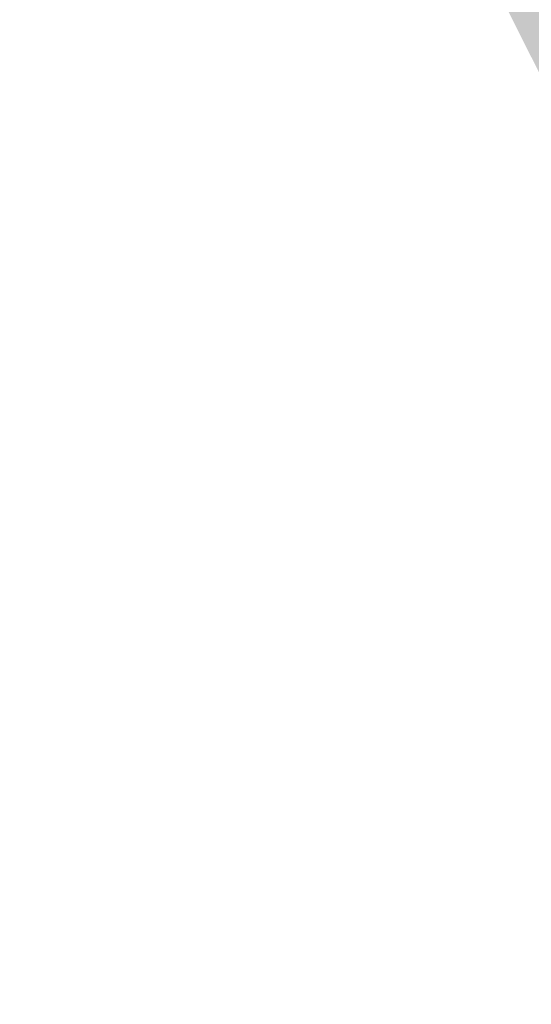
# Model space of a CAD drawing. Extents: x 306008 to 307050, y 9156110 to 9156581.
# Tile 197 of 256: x 306087.71 to 306089.22, y 9156401.47 to 9156404.39. Entities that reach past the tile are written whole.
import ezdxf

# ---------------------------------------------------------------- set-up
doc = ezdxf.new("R2010")
doc.units = 0
doc.layers.add('D32_JLN_PAGAR_HIJAU', color=7, linetype='Continuous')

msp = doc.modelspace()

# ---------------------------------------------------------------- hatches: boundary and pattern name
at = {"layer": 'D32_JLN_PAGAR_HIJAU', "true_color": 0x78aa60}
h = msp.add_hatch(color=7, dxfattribs=at)
h.dxf.hatch_style = 1
h.paths.add_polyline_path([(306112.3694, 9156365.7231), (306112.0702, 9156365.9024), (306111.7919, 9156366.1127), (306108.135, 9156369.1977), (306107.9334, 9156369.3829), (306107.7481, 9156369.5843), (306107.5804, 9156369.8007), (306104.0723, 9156374.743), (306103.9366, 9156374.9505), (306103.8172, 9156375.1677), (306086.0128, 9156410.6861), (306085.9204, 9156410.8873), (306071.8442, 9156444.5052), (306071.8046, 9156444.6044), (306062.1135, 9156470.069), (306062.0506, 9156470.25), (306055.68, 9156490.5088), (306055.6204, 9156490.7239), (306047.8909, 9156522.8704), (306034.623, 9156559.9878), (306034.5096, 9156560.382), (306032.0667, 9156571.4617), (306032.1148, 9156571.3859), (306032.1455, 9156571.3343), (306032.2572, 9156571.1295), (306032.2882, 9156571.0669), (306032.3578, 9156570.9159), (306032.4386, 9156570.7272), (306032.4388, 9156570.7268), (306032.4499, 9156570.7022), (306032.45, 9156570.7019), (306032.5584, 9156570.4725), (306032.6588, 9156570.1892), (306032.7402, 9156569.9169), (306032.7402, 9156569.9166), (306032.7464, 9156569.8971), (306032.7465, 9156569.8965), (306032.7553, 9156569.8714), (306032.7554, 9156569.8711), (306032.9098, 9156569.4467), (306032.9099, 9156569.4465), (306032.9168, 9156569.4281), (306032.917, 9156569.4277), (306032.9241, 9156569.4101), (306032.9242, 9156569.4098), (306033.0864, 9156569.0219), (306033.1597, 9156568.8267), (306034.9979, 9156560.4896), (306035.0938, 9156560.1561), (306048.3707, 9156523.0134), (306056.1065, 9156490.8408), (306056.1569, 9156490.6587), (306062.5276, 9156470.4), (306062.5808, 9156470.2468), (306072.2719, 9156444.7823), (306072.3054, 9156444.6983), (306086.3816, 9156411.0804), (306086.4598, 9156410.9102), (306104.2642, 9156375.3918), (306104.3652, 9156375.208), (306104.4801, 9156375.0324), (306107.9881, 9156370.0901), (306108.13, 9156369.907), (306108.2868, 9156369.7365), (306108.4574, 9156369.5799), (306112.1143, 9156366.4949), (306112.3498, 9156366.3169), (306112.603, 9156366.1652), (306112.871, 9156366.0416), (306120.4746, 9156363.0166), (306120.8557, 9156363.9744), (306120.2898, 9156362.552), (306112.6861, 9156365.577)])

doc.saveas('drawing.dxf')
